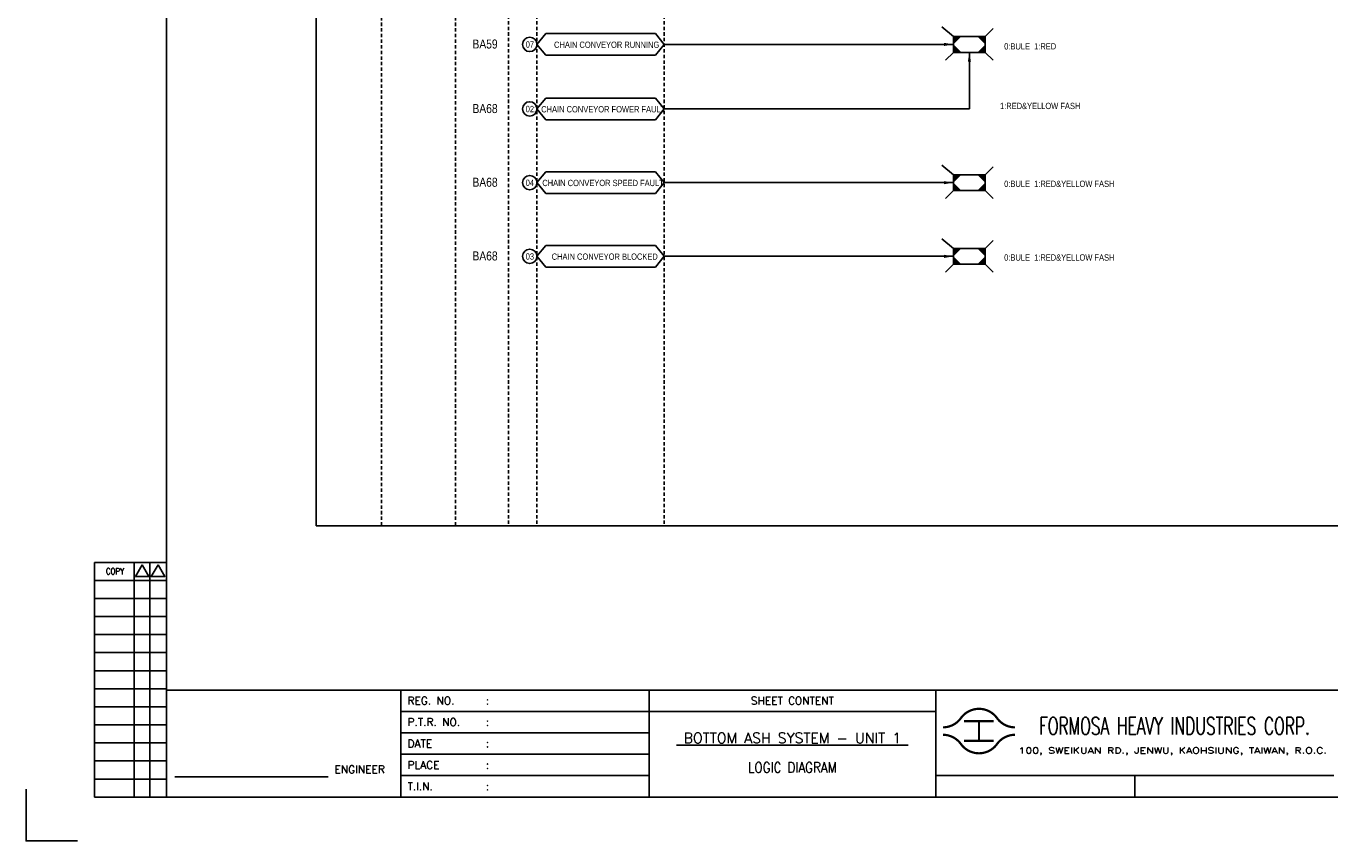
# Model space of a CAD drawing. Extents: x 3147 to 4113, y -124 to 559.
# Tile 1 of 4: x 3147 to 3728, y -124 to 239. Entities that reach past the tile are written whole.
import ezdxf
from ezdxf.enums import TextEntityAlignment as Align

# ---------------------------------------------------------------- set-up
doc = ezdxf.new("R2010")
doc.units = 0
doc.header["$MEASUREMENT"] = 0
doc.linetypes.add('HIDDEN', pattern=[4, 1.5, -1, 1.5])
doc.layers.get('0').update_dxf_attribs({"linetype": 'CONTINUOUS'})
doc.layers.get('Defpoints').update_dxf_attribs({"linetype": 'CONTINUOUS'})
for name, color, linetype in [('CON', 4, 'CONTINUOUS'), ('DIM', 3, 'CONTINUOUS'), ('HID', 2, 'HIDDEN'), ('TEXT', 7, 'CONTINUOUS'), ('圖框CON', 4, 'CONTINUOUS'), ('圖框DIM', 3, 'CONTINUOUS'), ('框線', 6, 'CONTINUOUS')]:
    doc.layers.add(name, color=color, linetype=linetype)
doc.styles.add('E4', font='simplex.shx', dxfattribs={"height": 4})
doc.styles.add('ROMANS', font='romans', dxfattribs={"width": 0.8})
doc.styles.add('style3', font='ARIALN.TTF')

# ---------------------------------------------------------------- blocks, each defined once
blk = doc.blocks.new('LEADER')
at = {"layer": 'CON'}
blk.add_solid([(0.85, -0.57), (0.85, -1.57), (3.85, -1.07)], dxfattribs=at)
blk = doc.blocks.new('Sht_Cont_T3')
at = {"layer": 'TEXT', "color": 3, "linetype": 'Continuous', "style": 'E4'}
for tag, p in [('$SHT_CONT_L1$', (55.63, 24.91)), ('$SHT_CONT_L2$', (55.63, 16.61)), ('$SHT_CONT_L3$', (55.63, 8.3))]:
    blk.add_attdef(tag, text='', height=4, dxfattribs=at).set_placement(p, align=Align.MIDDLE)
blk = doc.blocks.new('1')
at = {"ltscale": 500, "const_width": 0.99}
blk.add_lwpolyline([(1686.83, 57.65, -0.241531), (1678.79, 61.78, 0.512989), (1662.7, 61.78, -0.241531), (1654.66, 57.65, -0.241531)], format="xyb", dxfattribs=at)
for points in [[(1664.14, 60.4), (1677.35, 60.4)], [(1670.74, 60.4), (1670.74, 51.6)], [(1664.14, 51.6), (1677.35, 51.6)]]:
    blk.add_lwpolyline(points, dxfattribs=at)
at = {"const_width": 0.99}
blk.add_lwpolyline([(1686.83, 54.35, 0.241531), (1678.79, 50.22, -0.512989), (1662.7, 50.22, 0.241531), (1654.66, 54.35, 0.241531)], format="xyb", dxfattribs=at)
at = {"layer": 'CON'}
for points in [[(1523.67, 26.6), (1523.67, 74.29)], [(1651.45, 26.6), (1651.45, 74.29)]]:
    blk.add_lwpolyline(points, dxfattribs=at)
at = {"layer": 'CON', "ltscale": 500}
for points in [[(1523.67, 64.75), (1413.11, 64.75)], [(1651.45, 64.75), (1523.67, 64.75)], [(1523.67, 55.22), (1413.11, 55.22)], [(1523.67, 45.69), (1413.11, 45.69)], [(1523.67, 36.15), (1413.11, 36.15)]]:
    blk.add_lwpolyline(points, dxfattribs=at)
at = {"layer": 'Defpoints'}
blk.add_lwpolyline([(1268.99, 7.08), (1246.02, 7.08), (1246.02, 30.05)], dxfattribs=at)
at = {"layer": 'DIM'}
for p, q in [((1276.46, 131.12), (1276.46, 26.6)), ((1276.46, 131.12), (1308.62, 131.12)), ((1294.26, 26.6), (1294.26, 131.12)), ((1301.15, 26.6), (1301.15, 131.12)), ((1276.46, 123.08), (1308.62, 123.08)), ((1276.46, 115.04), (1308.62, 115.04)), ((1276.46, 107), (1308.62, 107)), ((1276.46, 98.96), (1308.62, 98.96)), ((1276.46, 90.92), (1308.62, 90.92)), ((1276.46, 82.88), (1308.62, 82.88)), ((1276.46, 74.84), (1308.62, 74.84)), ((1276.46, 66.8), (1308.62, 66.8)), ((1276.46, 58.76), (1308.62, 58.76)), ((1276.46, 50.72), (1308.62, 50.72)), ((1276.46, 42.68), (1308.62, 42.68)), ((1276.46, 34.64), (1308.62, 34.64)), ((1276.46, 26.6), (1308.62, 26.6))]:
    blk.add_line(p, q, dxfattribs=at)
for points in [[(1297.7, 129.98), (1294.72, 124.81), (1300.69, 124.81)], [(1304.83, 129.98), (1301.84, 124.81), (1307.81, 124.81)]]:
    blk.add_lwpolyline(points, close=True, dxfattribs=at)
at = {"layer": '圖框CON'}
blk.add_line((1740.17, 36.15), (1740.17, 26.6), dxfattribs=at)
for points in [[(1413.11, 26.6), (1413.11, 74.29)], [(1828.89, 36.15), (1802.67, 36.15), (1651.45, 36.15)]]:
    blk.add_lwpolyline(points, dxfattribs=at)
at = {"layer": '圖框DIM'}
blk.add_line((1312.36, 35.55), (1380.65, 35.55), dxfattribs=at)
at = {"layer": '框線'}
for p, q in [((1308.62, 669.81), (1308.62, 26.6)), ((2181.53, 74.29), (1308.62, 74.29)), ((2181.53, 26.6), (1308.62, 26.6))]:
    blk.add_line(p, q, dxfattribs=at)
at = {"color": 90, "ltscale": 500, "style": 'ROMANS', "width": 0.65}
blk.add_text('FORMOSA HEAVY INDUSTRIES CORP.', height=7.7366, dxfattribs=at).set_placement((1757.9, 58.28), align=Align.MIDDLE)
at = {"layer": 'DIM', "style": 'ROMANS', "width": 0.8}
blk.add_text('COPY', height=2.871, dxfattribs=at).set_placement((1285.64, 127.16), align=Align.MIDDLE)
at = {"layer": 'HID', "ltscale": 500, "style": 'ROMANS'}
for s, height, p in [('REG. NO.', 3.446, (1416.1, 69.52)), (':', 3.45, (1450.9, 69.52)), ('P.T.R. NO.', 3.446, (1416.1, 59.99)), (':', 3.45, (1450.9, 59.99)), ('DATE', 3.446, (1416.1, 50.45)), (':', 3.45, (1450.9, 50.45)), ('PLACE', 3.446, (1416.1, 40.92)), (':', 3.45, (1450.9, 40.92)), ('T.I.N.', 3.446, (1416.1, 31.37)), (':', 3.45, (1450.9, 31.39))]:
    blk.add_text(s, height=height, dxfattribs=at).set_placement(p, align=Align.MIDDLE_LEFT)
blk.add_text('SHEET CONTENT', height=3.4457, dxfattribs=at).set_placement((1587.56, 69.52), align=Align.MIDDLE)
at = {"layer": 'HID', "style": 'ROMANS', "width": 1.216198}
blk.add_text('100, SWEIKUAN RD., JENWU, KAOHSIUNG, TAIWAN, R.O.C.', height=2.5897, dxfattribs=at).set_placement((1688.31, 46.06), (1825.84, 46.06), align=Align.FIT)
at = {"layer": 'HID', "style": 'ROMANS'}
blk.add_text('ENGINEER', height=3.446, dxfattribs=at).set_placement((1394.71, 37.18), align=Align.CENTER)

msp = doc.modelspace()

# ---------------------------------------------------------------- linework, layer by layer
at = {"layer": 'CON', "color": 6}
for p, q in [((3560.17, 234.65), (3554.93, 238.88)), ((3374.53, 231.11), (3378.43, 235.92)), ((3427.33, 235.92), (3378.43, 235.92)), ((3431.23, 231.11), (3427.33, 235.92)), ((3560.17, 234.65), (3560.17, 227.56)), ((3574.35, 234.65), (3560.17, 234.65)), ((3574.35, 234.65), (3577.89, 238.2)), ((3574.35, 227.56), (3574.35, 234.65)), ((3374.53, 231.11), (3378.43, 226.29)), ((3431.23, 231.11), (3427.33, 226.29)), ((3560.17, 227.56), (3556.63, 224.02)), ((3560.17, 227.56), (3574.35, 227.56)), ((3574.35, 227.56), (3577.89, 224.02)), ((3378.43, 226.29), (3427.33, 226.29)), ((3374.53, 202.37), (3378.43, 207.18)), ((3427.33, 207.18), (3378.43, 207.18)), ((3431.23, 202.37), (3427.33, 207.18)), ((3374.53, 202.37), (3378.43, 197.55)), ((3431.23, 202.37), (3427.33, 197.55)), ((3378.43, 197.55), (3427.33, 197.55)), ((3374.53, 169.54), (3378.43, 174.36)), ((3427.33, 174.36), (3378.43, 174.36)), ((3431.23, 169.54), (3427.33, 174.36)), ((3560.17, 173.09), (3554.93, 177.31)), ((3574.35, 173.09), (3577.89, 176.63)), ((3374.53, 169.54), (3378.43, 164.73)), ((3431.23, 169.54), (3427.33, 164.73)), ((3560.17, 173.09), (3560.17, 166)), ((3574.35, 173.09), (3560.17, 173.09)), ((3574.35, 166), (3574.35, 173.09)), ((3378.43, 164.73), (3427.33, 164.73)), ((3560.17, 166), (3556.63, 162.46)), ((3560.17, 166), (3574.35, 166)), ((3574.35, 166), (3577.89, 162.46)), ((3374.53, 136.72), (3378.43, 141.54)), ((3427.33, 141.54), (3378.43, 141.54)), ((3431.23, 136.72), (3427.33, 141.54)), ((3560.17, 140.26), (3554.93, 144.49)), ((3560.17, 140.26), (3560.17, 133.18)), ((3574.35, 140.26), (3560.17, 140.26)), ((3574.35, 140.26), (3577.89, 143.81)), ((3574.35, 133.18), (3574.35, 140.26)), ((3374.53, 136.72), (3378.43, 131.9)), ((3431.23, 136.72), (3427.33, 131.9)), ((3378.43, 131.9), (3427.33, 131.9)), ((3560.17, 133.18), (3556.63, 129.63)), ((3560.17, 133.18), (3574.35, 133.18)), ((3574.35, 133.18), (3577.89, 129.63))]:
    msp.add_line(p, q, dxfattribs=at)
at = {"layer": 'CON'}
for p, q in [((3431.23, 231.11), (3560.17, 231.11)), ((3567.26, 227.56), (3567.26, 202.37)), ((3431.23, 202.37), (3567.26, 202.37)), ((3431.23, 169.54), (3560.17, 169.54)), ((3431.23, 136.72), (3560.17, 136.72))]:
    msp.add_line(p, q, dxfattribs=at)
msp.add_lwpolyline([(3276.18, 516.5), (3990.18, 516.5), (3990.18, 16.7), (3276.18, 16.7)], close=True, dxfattribs=at)
for centre in [(3371.32, 231.11), (3371.32, 202.37), (3371.32, 169.54), (3371.32, 136.72)]:
    msp.add_circle(centre, 3.21, dxfattribs=at)
at = {"layer": 'CON', "color": 6}
for points in [[(3560.17, 231.11), (3560.17, 234.65), (3563.72, 234.65)], [(3574.35, 231.11), (3574.35, 234.65), (3570.8, 234.65)], [(3563.72, 227.56), (3560.17, 227.56), (3560.17, 231.11)], [(3570.8, 227.56), (3574.35, 227.56), (3574.35, 231.11)], [(3560.17, 169.54), (3560.17, 173.09), (3563.72, 173.09)], [(3563.72, 166), (3560.17, 166), (3560.17, 169.54)], [(3574.35, 169.54), (3574.35, 173.09), (3570.8, 173.09)], [(3570.8, 166), (3574.35, 166), (3574.35, 169.54)], [(3560.17, 136.72), (3560.17, 140.26), (3563.72, 140.26)], [(3574.35, 136.72), (3574.35, 140.26), (3570.8, 140.26)], [(3563.72, 133.18), (3560.17, 133.18), (3560.17, 136.72)], [(3570.8, 133.18), (3574.35, 133.18), (3574.35, 136.72)]]:
    msp.add_solid(points, dxfattribs=at)
at = {"layer": 'HID'}
for p, q in [((3305.23, 515.8), (3305.23, 16.7)), ((3338.15, 515.8), (3338.15, 16.7)), ((3361.87, 516.5), (3361.87, 16.68)), ((3374.53, 516.5), (3374.53, 16.68)), ((3431.23, 516.5), (3431.23, 16.7))]:
    msp.add_line(p, q, dxfattribs=at)

# ---------------------------------------------------------------- block references
msp.add_blockref('1', (1900.8, -130.73))
at = {"layer": 'CON', "xscale": 1.4, "yscale": 1.4, "zscale": 1.4}
for p in [(3554.78, 232.6), (3554.78, 171.03), (3554.78, 138.21)]:
    msp.add_blockref('LEADER', p, dxfattribs=at)
at = {"layer": 'CON', "xscale": 1.4, "yscale": 1.4, "zscale": 1.4, "rotation": 90}
msp.add_blockref('LEADER', (3565.77, 222.17), dxfattribs=at)
at = {"layer": 'TEXT', "color": 0}
ref = msp.add_blockref('Sht_Cont_T3', (3424.47, -104.13), dxfattribs=dict(at, xscale=1.148576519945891, yscale=1.148576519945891, zscale=1.148576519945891))
ref.add_attrib('$SHT_CONT_L1$', '%%U BOTTOM ASH SYSTEM - UNIT 1 ', dxfattribs={"color": 3, "linetype": 'Continuous', "height": 4.5943, "style": 'E4'}).set_placement((3488.36, -75.52), align=Align.TOP_CENTER)
ref.add_attrib('$SHT_CONT_L3$', 'LOGIC DIAGRAM', dxfattribs={"color": 3, "linetype": 'Continuous', "height": 4.5943, "style": 'E4', "width": 0.85}).set_placement((3488.36, -94.59), align=Align.BOTTOM_CENTER)

# ---------------------------------------------------------------- texts
at = {"layer": 'CON', "style": 'style3'}
for s, p in [('BA59', (3345.79, 231.29)), ('BA68', (3345.79, 202.54)), ('BA68', (3345.79, 169.72)), ('BA68', (3345.79, 136.9))]:
    msp.add_text(s, height=4, dxfattribs=at).set_placement(p, align=Align.MIDDLE_LEFT)
for s, p in [('07', (3369.51, 228.83)), ('CHAIN CONVEYOR RUNNING', (3382.15, 228.72)), ('0:BULE  1:RED', (3582.78, 228.01)), ('021', (3369.51, 200.09)), ('CHAIN CONVEYOR FOWER FAULT', (3376.44, 199.98)), ('  1:RED&YELLOW FASH', (3579.07, 201.46)), ('04', (3369.51, 167.26)), ('CHAIN CONVEYOR SPEED FAULT', (3376.92, 167.16)), ('0:BULE  1:RED&YELLOW FASH', (3582.78, 166.78)), ('03', (3369.51, 134.44)), ('CHAIN CONVEYOR BLOCKED', (3381.09, 134.34)), ('0:BULE  1:RED&YELLOW FASH', (3582.78, 133.96))]:
    msp.add_text(s, height=2.8, dxfattribs=at).set_placement(p, align=Align.BOTTOM_LEFT)

doc.saveas('drawing.dxf')
